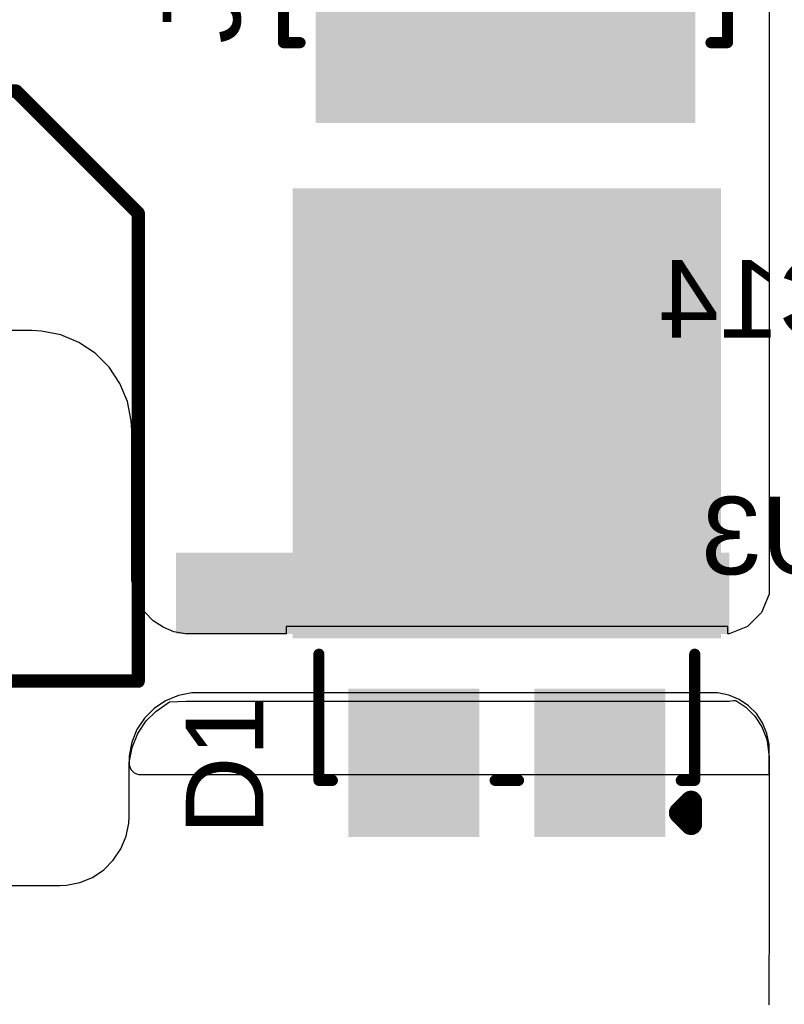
# Model space of a CAD drawing. Header units: inches. Extents: x 0 to 11.2, y -0.2 to 5.5.
# Tile 7 of 57: x 0.71 to 1.054, y 1.586 to 2.03. Entities that reach past the tile are written whole.
import ezdxf

# ---------------------------------------------------------------- set-up
doc = ezdxf.new("R2010")
doc.units = ezdxf.units.IN
doc.header["$MEASUREMENT"] = 0
for name, color, linetype in [('Bottom Overlay', 54, 'Continuous'), ('Top Layer', 1, 'Continuous'), ('Top Overlay', 2, 'Continuous'), ('Top Paste', 8, 'Continuous'), ('Top Solder', 216, 'Continuous')]:
    doc.layers.add(name, color=color, linetype=linetype)
doc.styles.add('Arial', font='txt', dxfattribs={"height": 0.2})

# ---------------------------------------------------------------- blocks, each defined once
blk = doc.blocks.new('01550900M_8')
at = {"layer": 'Top Layer'}
blk.add_hatch(color=1, dxfattribs=at).paths.add_polyline_path([(-0.23425, 0.08346), (-0.06496, 0.08346), (-0.06496, -0.08346), (-0.23425, -0.08346)])
at = {"layer": 'Top Paste'}
blk.add_hatch(color=8, dxfattribs=at).paths.add_polyline_path([(-0.23425, 0.08346), (-0.06496, 0.08346), (-0.06496, -0.08346), (-0.23425, -0.08346)])
at = {"layer": 'Top Solder'}
blk.add_hatch(color=216, dxfattribs=at).paths.add_polyline_path([(-0.23625, 0.08546), (-0.06296, 0.08546), (-0.06296, -0.08546), (-0.23625, -0.08546)])
at = {"layer": 'Top Overlay', "const_width": 0.005}
for points in [[(-0.2, 0.1), (-0.2, 0.09256)], [(-0.2, 0.1), (0.2, 0.1)], [(-0.2, -0.09256), (-0.2, -0.1)], [(-0.2, -0.1), (0.2, -0.1)]]:
    blk.add_lwpolyline(points, dxfattribs=at)
at = {"layer": 'Top Overlay', "const_width": 0.0025}
for points in [[(-0.20125, 0.1, 1), (-0.19875, 0.1, 1)], [(-0.20125, 0.1, 1), (-0.19875, 0.1, 1)], [(-0.20125, 0.09256, 1), (-0.19875, 0.09256, 1)], [(-0.20125, -0.09256, 1), (-0.19875, -0.09256, 1)], [(-0.20125, -0.1, 1), (-0.19875, -0.1, 1)], [(-0.20125, -0.1, 1), (-0.19875, -0.1, 1)]]:
    blk.add_lwpolyline(points, format="xyb", close=True, dxfattribs=at)
blk = doc.blocks.new('TO_277A_57')
at = {"layer": 'Top Layer'}
for points in [[(-0.17815, 0.09449), (0.02067, 0.09449), (0.02067, -0.09449), (-0.17815, -0.09449)], [(0.04724, 0.06949), (0.11024, 0.06949), (0.11024, 0.01437), (0.04724, 0.01437)], [(0.04724, -0.01437), (0.11024, -0.01437), (0.11024, -0.06949), (0.04724, -0.06949)]]:
    blk.add_hatch(color=1, dxfattribs=at).paths.add_polyline_path(points)
at = {"layer": 'Top Paste'}
for points in [[(-0.17815, 0.09449), (0.02067, 0.09449), (0.02067, -0.09449), (-0.17815, -0.09449)], [(0.04724, 0.06949), (0.11024, 0.06949), (0.11024, 0.01437), (0.04724, 0.01437)], [(0.04724, -0.01437), (0.11024, -0.01437), (0.11024, -0.06949), (0.04724, -0.06949)]]:
    blk.add_hatch(color=8, dxfattribs=at).paths.add_polyline_path(points)
at = {"layer": 'Top Solder'}
for points in [[(-0.18012, 0.09646), (0.02264, 0.09646), (0.02264, -0.09646), (-0.18012, -0.09646)], [(0.04528, 0.07146), (0.1122, 0.07146), (0.1122, 0.0124), (0.04528, 0.0124)], [(0.04528, -0.0124), (0.1122, -0.0124), (0.1122, -0.07146), (0.04528, -0.07146)]]:
    blk.add_hatch(color=216, dxfattribs=at).paths.add_polyline_path(points)
at = {"layer": 'Top Overlay'}
for points, const_width in [([(0.08662, 0.08464), (0.02977, 0.08464)], 0.005), ([(0.08662, 0.07859), (0.08662, 0.08464)], 0.005), ([(0.10626, 0.083), (0.09626, 0.083)], 0.01), ([(0.10126, 0.078), (0.09626, 0.083)], 0.01), ([(0.10126, 0.078), (0.10626, 0.083)], 0.01), ([(0.08662, -0.00527), (0.08662, 0.00527)], 0.005), ([(0.08662, -0.08465), (0.08662, -0.07859)], 0.005), ([(0.08662, -0.08465), (0.02977, -0.08465)], 0.005)]:
    blk.add_lwpolyline(points, dxfattribs=dict(at, const_width=const_width))
for points, const_width in [([(0.02852, 0.08464, 1), (0.03102, 0.08464, 1)], 0.0025), ([(0.08537, 0.08464, 1), (0.08787, 0.08464, 1)], 0.0025), ([(0.08537, 0.08464, 1), (0.08787, 0.08464, 1)], 0.0025), ([(0.09376, 0.083, 1), (0.09876, 0.083, 1)], 0.005), ([(0.09376, 0.083, 1), (0.09876, 0.083, 1)], 0.005), ([(0.10376, 0.083, 1), (0.10876, 0.083, 1)], 0.005), ([(0.10376, 0.083, 1), (0.10876, 0.083, 1)], 0.005), ([(0.08537, 0.07859, 1), (0.08787, 0.07859, 1)], 0.0025), ([(0.09876, 0.078, 1), (0.10376, 0.078, 1)], 0.005), ([(0.09876, 0.078, 1), (0.10376, 0.078, 1)], 0.005), ([(0.08537, 0.00527, 1), (0.08787, 0.00527, 1)], 0.0025), ([(0.08537, -0.00527, 1), (0.08787, -0.00527, 1)], 0.0025), ([(0.08537, -0.07859, 1), (0.08787, -0.07859, 1)], 0.0025), ([(0.02852, -0.08465, 1), (0.03102, -0.08465, 1)], 0.0025), ([(0.08537, -0.08465, 1), (0.08787, -0.08465, 1)], 0.0025), ([(0.08537, -0.08465, 1), (0.08787, -0.08465, 1)], 0.0025)]:
    blk.add_lwpolyline(points, format="xyb", close=True, dxfattribs=dict(at, const_width=const_width))
blk = doc.blocks.new('EEEFK1E680P_76')
at = {"layer": 'Top Layer'}
for points in [[(-0.17402, 0.02362), (-0.03622, 0.02362), (-0.03622, -0.02362), (-0.17402, -0.02362)], [(0.03622, 0.02362), (0.17402, 0.02362), (0.17402, -0.02362), (0.03622, -0.02362)]]:
    blk.add_hatch(color=1, dxfattribs=at).paths.add_polyline_path(points)
at = {"layer": 'Top Paste'}
for points in [[(-0.17402, 0.02362), (-0.03622, 0.02362), (-0.03622, -0.02362), (-0.17402, -0.02362)], [(0.03622, 0.02362), (0.17402, 0.02362), (0.17402, -0.02362), (0.03622, -0.02362)]]:
    blk.add_hatch(color=8, dxfattribs=at).paths.add_polyline_path(points)
at = {"layer": 'Top Solder'}
for points in [[(-0.17602, 0.02562), (-0.03422, 0.02562), (-0.03422, -0.02562), (-0.17602, -0.02562)], [(0.03422, 0.02562), (0.17602, 0.02562), (0.17602, -0.02562), (0.03422, -0.02562)]]:
    blk.add_hatch(color=216, dxfattribs=at).paths.add_polyline_path(points)
at = {"layer": 'Top Overlay'}
for points, const_width in [([(-0.13292, 0.07795), (-0.07795, 0.13292)], 0.006), ([(0.13292, 0.13292), (-0.07795, 0.13292)], 0.006), ([(0.13266, 0.02786), (0.13292, 0.13292)], 0.006), ([(-0.13292, 0.027), (-0.13292, 0.07795)], 0.006), ([(-0.15812, 0.0315), (-0.15812, 0.0545)], 0.005), ([(-0.14662, 0.043), (-0.16962, 0.043)], 0.005), ([(-0.1329, -0.078), (-0.13237, -0.027)], 0.006), ([(0.1329, -0.1329), (0.13211, -0.0291)], 0.006), ([(-0.078, -0.1329), (-0.1329, -0.078)], 0.006), ([(0.1329, -0.1329), (-0.078, -0.1329)], 0.006)]:
    blk.add_lwpolyline(points, dxfattribs=dict(at, const_width=const_width))
for points, const_width in [([(-0.07945, 0.13292, 1), (-0.07645, 0.13292, 1)], 0.003), ([(-0.07945, 0.13292, 1), (-0.07645, 0.13292, 1)], 0.003), ([(0.13142, 0.13292, 1), (0.13442, 0.13292, 1)], 0.003), ([(0.13142, 0.13292, 1), (0.13442, 0.13292, 1)], 0.003), ([(-0.13442, 0.07795, 1), (-0.13142, 0.07795, 1)], 0.003), ([(-0.13442, 0.07795, 1), (-0.13142, 0.07795, 1)], 0.003), ([(-0.15937, 0.0545, 1), (-0.15687, 0.0545, 1)], 0.0025), ([(-0.17087, 0.043, 1), (-0.16837, 0.043, 1)], 0.0025), ([(-0.14787, 0.043, 1), (-0.14537, 0.043, 1)], 0.0025), ([(-0.15937, 0.0315, 1), (-0.15687, 0.0315, 1)], 0.0025), ([(-0.13442, 0.027, 1), (-0.13142, 0.027, 1)], 0.003), ([(0.13116, 0.02786, 1), (0.13416, 0.02786, 1)], 0.003), ([(-0.13387, -0.027, 1), (-0.13087, -0.027, 1)], 0.003), ([(0.13061, -0.0291, 1), (0.13361, -0.0291, 1)], 0.003), ([(-0.1344, -0.078, 1), (-0.1314, -0.078, 1)], 0.003), ([(-0.1344, -0.078, 1), (-0.1314, -0.078, 1)], 0.003), ([(-0.0795, -0.1329, 1), (-0.0765, -0.1329, 1)], 0.003), ([(-0.0795, -0.1329, 1), (-0.0765, -0.1329, 1)], 0.003), ([(0.1314, -0.1329, 1), (0.1344, -0.1329, 1)], 0.003), ([(0.1314, -0.1329, 1), (0.1344, -0.1329, 1)], 0.003)]:
    blk.add_lwpolyline(points, format="xyb", close=True, dxfattribs=dict(at, const_width=const_width))

msp = doc.modelspace()

# ---------------------------------------------------------------- hatches: boundary and pattern name
at = {"layer": 'Top Layer'}
msp.add_hatch(color=1, dxfattribs=at).paths.add_polyline_path([(0.78, 1.75333), (1.02922, 1.75333), (1.02922, 1.79), (0.78, 1.79)])

# ---------------------------------------------------------------- linework, layer by layer
for p, q in [((1.04716, 2.21594), (1.04716, 1.77573)), ((0.715, 1.89), (0.30669, 1.89)), ((0.71941, 1.88978), (0.715, 1.89)), ((0.72806, 1.88806), (0.71941, 1.88978)), ((0.73621, 1.88469), (0.72806, 1.88806)), ((0.74355, 1.87979), (0.73621, 1.88469)), ((0.74979, 1.87355), (0.74355, 1.87979)), ((0.75469, 1.86621), (0.74979, 1.87355)), ((0.75806, 1.85806), (0.75469, 1.86621)), ((0.75978, 1.84941), (0.75806, 1.85806)), ((0.76, 1.845), (0.75978, 1.84941)), ((0.76, 1.78017), (0.76, 1.845)), ((0.76, 1.845), (0.76, 1.845)), ((0.76, 1.77753), (0.76, 1.78017)), ((0.76103, 1.77234), (0.76, 1.77753)), ((1.04716, 1.77573), (1.04716, 1.77127)), ((0.76305, 1.76746), (0.76103, 1.77234)), ((1.04716, 1.77127), (1.04375, 1.76304)), ((0.76599, 1.76306), (0.76305, 1.76746)), ((0.76973, 1.75932), (0.76599, 1.76306)), ((1.04375, 1.76304), (1.03745, 1.75674)), ((0.77413, 1.75638), (0.76973, 1.75932)), ((1.02849, 1.75676), (0.82951, 1.75676)), ((0.82951, 1.75676), (0.82951, 1.75333)), ((1.02849, 1.75333), (1.02849, 1.75676)), ((1.03745, 1.75674), (1.02922, 1.75333)), ((0.77901, 1.75436), (0.77413, 1.75638)), ((0.7842, 1.75333), (0.77901, 1.75436)), ((0.78552, 1.75333), (0.7842, 1.75333)), ((0.7842, 1.75333), (0.7842, 1.75333)), ((0.7842, 1.75333), (0.7842, 1.75333)), ((0.78596, 1.75333), (0.78552, 1.75333)), ((0.78552, 1.75333), (0.78552, 1.75333)), ((0.78552, 1.75333), (0.78552, 1.75333)), ((0.78552, 1.75333), (0.78552, 1.75333)), ((0.78684, 1.75333), (0.78596, 1.75333)), ((0.82951, 1.75333), (0.78684, 1.75333)), ((0.78684, 1.75333), (0.78684, 1.75333)), ((1.02922, 1.75333), (1.02849, 1.75333)), ((0.78705, 1.72676), (0.781, 1.72555)), ((0.79014, 1.72676), (0.78705, 1.72676)), ((1.02146, 1.72676), (0.79014, 1.72676)), ((1.02399, 1.72676), (1.02146, 1.72676)), ((1.02146, 1.72676), (1.02146, 1.72676)), ((1.02146, 1.72676), (1.02146, 1.72676)), ((1.02896, 1.72577), (1.02399, 1.72676)), ((1.03364, 1.72383), (1.02896, 1.72577)), ((0.77529, 1.72319), (0.77016, 1.71976)), ((0.77082, 1.71841), (0.77709, 1.7228)), ((0.781, 1.72555), (0.77529, 1.72319)), ((0.77709, 1.7228), (0.78448, 1.72307)), ((0.77709, 1.7228), (0.77709, 1.7228)), ((0.78448, 1.72307), (0.78552, 1.72307)), ((0.78552, 1.72307), (1.02922, 1.72307)), ((1.02922, 1.72307), (1.03119, 1.72333)), ((1.03119, 1.72333), (1.03219, 1.72333)), ((1.03219, 1.72333), (1.0367, 1.72031)), ((1.03785, 1.72102), (1.03364, 1.72383)), ((0.77016, 1.71976), (0.76579, 1.71539)), ((0.76655, 1.71415), (0.77082, 1.71841)), ((1.0367, 1.72031), (1.04072, 1.7163)), ((1.04143, 1.71744), (1.03785, 1.72102)), ((1.04424, 1.71323), (1.04143, 1.71744)), ((0.76579, 1.71539), (0.76236, 1.71025)), ((0.76275, 1.70845), (0.76655, 1.71415)), ((1.04072, 1.7163), (1.04388, 1.71157)), ((1.04618, 1.70855), (1.04424, 1.71323)), ((0.76236, 1.71025), (0.75999, 1.70455)), ((0.76013, 1.70212), (0.76275, 1.70845)), ((1.04388, 1.71157), (1.04605, 1.70632)), ((1.04716, 1.70359), (1.04618, 1.70855)), ((0.75999, 1.70455), (0.75879, 1.69849)), ((1.04605, 1.70632), (1.04627, 1.70525)), ((1.04627, 1.70525), (1.04716, 1.6979)), ((1.04716, 1.70105), (1.04716, 1.70359)), ((0.75879, 1.6954), (0.76013, 1.70212)), ((1.04716, 1.69), (1.04716, 1.70105)), ((0.75879, 1.69849), (0.75879, 1.6954)), ((0.75879, 1.6954), (0.75879, 1.69433)), ((0.75879, 1.69198), (0.75879, 1.6954)), ((1.04716, 1.6979), (1.04716, 1.6979)), ((1.04716, 1.6979), (1.04716, 1.6979)), ((1.04716, 1.6979), (1.04716, 1.6979)), ((1.04716, 1.6979), (1.04716, 1.62882)), ((0.75879, 1.69433), (0.75961, 1.69234)), ((0.75879, 1.67124), (0.75879, 1.69198)), ((0.75961, 1.69234), (0.76113, 1.69082)), ((0.76113, 1.69082), (0.76312, 1.69)), ((0.76312, 1.69), (0.76419, 1.69)), ((0.76419, 1.69), (0.76419, 1.69)), ((0.76419, 1.69), (1.04716, 1.69)), ((0.75744, 1.66217), (0.75864, 1.66817)), ((0.75864, 1.66817), (0.75879, 1.67124)), ((0.7551, 1.65651), (0.75744, 1.66217)), ((0.7517, 1.65142), (0.7551, 1.65651)), ((0.74737, 1.64709), (0.7517, 1.65142)), ((0.74228, 1.64369), (0.74737, 1.64709)), ((0.73662, 1.64135), (0.74228, 1.64369)), ((0.47251, 1.64), (0.72755, 1.64)), ((0.72755, 1.64), (0.73061, 1.64015)), ((0.73061, 1.64015), (0.73662, 1.64135)), ((1.04716, 1.62882), (1.04698, 1.5891)), ((1.04698, 1.5891), (1.04698, 1.58624))]:
    msp.add_line(p, q, dxfattribs=at)

# ---------------------------------------------------------------- block references
for name, p, rotation in [('01550900M_8', (0.9284, 2.21976), 90), ('EEEFK1E680P_76', (0.63, 1.865), 270), ('TO_277A_57', (0.929, 1.774), 270)]:
    msp.add_blockref(name, p, dxfattribs=dict(rotation=rotation))

# ---------------------------------------------------------------- texts
at = {"layer": 'Bottom Overlay', "style": 'Arial', "text_generation_flag": 2}
for s, p in [('C14', (1.08694, 1.88683)), ('U3', (1.07908, 1.78019))]:
    msp.add_text(s, height=0.035, dxfattribs=at).set_placement(p)
at = {"layer": 'Top Overlay', "style": 'Arial'}
for s, p in [('J1', (0.80893, 2.01928)), ('D1', (0.81936, 1.66284))]:
    msp.add_text(s, height=0.035, rotation=90, dxfattribs=at).set_placement(p)

doc.saveas('drawing.dxf')
